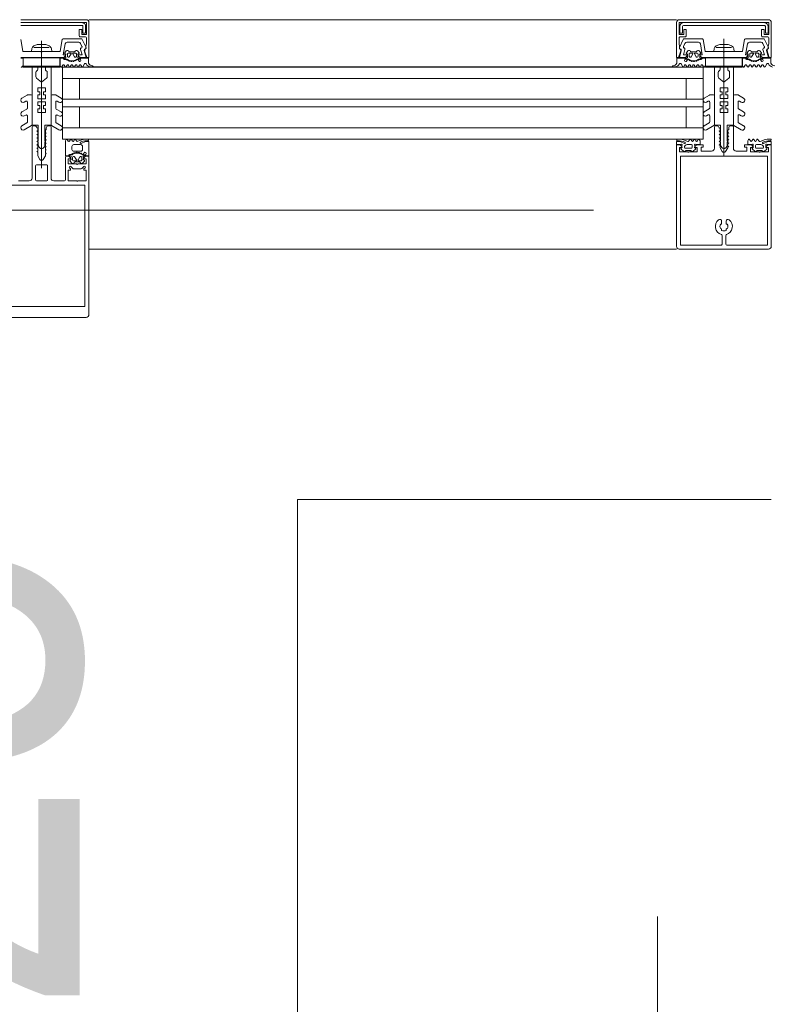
# Model space of a CAD drawing. Header units: centimetres. Extents: x -2424 to 2260, y -130 to 3012.
# Tile 47 of 81: x 491 to 530, y 964 to 1016. Entities that reach past the tile are written whole.
import ezdxf

# ---------------------------------------------------------------- set-up
doc = ezdxf.new("R2010")
doc.units = ezdxf.units.CM
doc.linetypes.add('Długa kreska', pattern=[142.875, 95.25, -47.625])
for name, color, linetype, lineweight in [('A-DETL', 90, 'Continuous', 9), ('A-DETL-GENF', 92, 'Continuous', 13), ('A-GLAZ-CURT', 52, 'Continuous', 9), ('A-GLAZ-CWMG', 51, 'Continuous', 9), ('G-ANNO-TEXT', 231, 'Continuous', 13), ('P-SANR-FIXT', 6, 'Continuous', 9)]:
    doc.layers.add(name, color=color, linetype=linetype, lineweight=lineweight)
doc.styles.add('MtXpl_Arial', font='txt', dxfattribs={"height": 0.2})

msp = doc.modelspace()

# ---------------------------------------------------------------- linework, layer by layer
at = {"layer": 'A-DETL', "color": 251, "linetype": 'Długa kreska', "lineweight": 9}
msp.add_line((1235.377, 1005.826), (294.377, 1005.826), dxfattribs=at)
at = {"layer": 'A-DETL-GENF', "color": 251, "lineweight": 9}
for p, q in [((490.777, 1015.876), (494.227, 1015.876)), ((494.002, 1015.72), (490.777, 1015.72)), ((525.527, 1015.876), (530.227, 1015.876)), ((530.002, 1015.72), (525.752, 1015.72)), ((490.777, 1015.57), (494.012, 1015.57)), ((525.742, 1015.57), (530.012, 1015.57)), ((490.894, 1014.215), (490.787, 1014.824)), ((491.877, 1008.048), (491.877, 1014.769)), ((492.966, 1014.824), (492.859, 1014.215)), ((493.977, 1014.866), (493.016, 1014.866)), ((493.219, 1014.686), (493.841, 1014.686)), ((494.197, 1014.966), (493.917, 1014.966)), ((493.932, 1014.628), (494.008, 1014.464)), ((494.221, 1014.41), (494.022, 1014.837)), ((525.732, 1014.837), (525.532, 1014.41)), ((525.837, 1014.966), (525.557, 1014.966)), ((525.746, 1014.464), (525.822, 1014.628)), ((526.738, 1014.866), (525.777, 1014.866)), ((525.912, 1014.686), (526.535, 1014.686)), ((526.894, 1014.215), (526.787, 1014.824)), ((527.877, 1014.86), (527.877, 1008.698)), ((528.966, 1014.824), (528.859, 1014.215)), ((529.977, 1014.866), (529.016, 1014.866)), ((529.219, 1014.686), (529.841, 1014.686)), ((530.197, 1014.966), (529.917, 1014.966)), ((529.932, 1014.628), (530.008, 1014.464)), ((530.221, 1014.41), (530.022, 1014.837)), ((491.852, 1014.191), (490.924, 1014.191)), ((491.469, 1014.411), (492.284, 1014.411)), ((492.102, 1014.559), (491.652, 1014.559)), ((492.83, 1014.191), (491.902, 1014.191)), ((493.18, 1014.227), (493.099, 1014.13)), ((493.237, 1013.946), (493.237, 1014.066)), ((493.287, 1014.116), (493.407, 1014.116)), ((493.433, 1014.071), (493.34, 1013.911)), ((493.592, 1014.175), (493.362, 1014.175)), ((493.613, 1013.911), (493.521, 1014.071)), ((493.547, 1014.116), (493.667, 1014.116)), ((493.717, 1014.066), (493.717, 1013.946)), ((493.855, 1014.13), (493.773, 1014.227)), ((525.899, 1014.13), (525.98, 1014.227)), ((526.037, 1014.066), (526.037, 1013.946)), ((526.207, 1014.116), (526.087, 1014.116)), ((526.14, 1013.911), (526.233, 1014.071)), ((526.162, 1014.175), (526.392, 1014.175)), ((526.321, 1014.071), (526.413, 1013.911)), ((526.467, 1014.116), (526.347, 1014.116)), ((526.517, 1013.946), (526.517, 1014.066)), ((526.573, 1014.227), (526.655, 1014.13)), ((527.852, 1014.191), (526.924, 1014.191)), ((527.469, 1014.411), (528.284, 1014.411)), ((528.102, 1014.559), (527.652, 1014.559)), ((528.83, 1014.191), (527.902, 1014.191)), ((529.18, 1014.227), (529.099, 1014.13)), ((529.237, 1013.946), (529.237, 1014.066)), ((529.287, 1014.116), (529.407, 1014.116)), ((529.433, 1014.071), (529.34, 1013.911)), ((529.592, 1014.175), (529.362, 1014.175)), ((529.613, 1013.911), (529.521, 1014.071)), ((529.547, 1014.116), (529.667, 1014.116)), ((529.717, 1014.066), (529.717, 1013.946)), ((529.855, 1014.13), (529.773, 1014.227)), ((493.126, 1013.855), (493.061, 1013.855)), ((493.256, 1013.75), (493.242, 1013.743)), ((493.314, 1013.896), (493.287, 1013.896)), ((493.304, 1013.711), (493.299, 1013.731)), ((493.364, 1013.706), (493.353, 1013.697)), ((493.422, 1013.681), (493.412, 1013.699)), ((493.481, 1013.692), (493.473, 1013.68)), ((493.544, 1013.683), (493.53, 1013.697)), ((493.599, 1013.709), (493.594, 1013.695)), ((493.667, 1013.896), (493.639, 1013.896)), ((493.663, 1013.716), (493.644, 1013.726)), ((493.705, 1013.752), (493.704, 1013.738)), ((493.758, 1013.795), (493.887, 1013.795)), ((493.852, 1013.685), (493.824, 1013.734)), ((493.887, 1013.855), (493.826, 1013.855)), ((494.052, 1013.393), (494.139, 1013.545)), ((525.701, 1013.393), (525.614, 1013.545)), ((525.867, 1013.855), (525.927, 1013.855)), ((525.995, 1013.795), (525.867, 1013.795)), ((525.901, 1013.685), (525.93, 1013.734)), ((526.049, 1013.752), (526.05, 1013.738)), ((526.087, 1013.896), (526.114, 1013.896)), ((526.091, 1013.716), (526.109, 1013.726)), ((526.155, 1013.709), (526.159, 1013.695)), ((526.209, 1013.683), (526.223, 1013.697)), ((526.272, 1013.692), (526.28, 1013.68)), ((526.331, 1013.681), (526.341, 1013.699)), ((526.39, 1013.706), (526.4, 1013.697)), ((526.439, 1013.896), (526.467, 1013.896)), ((526.449, 1013.711), (526.455, 1013.731)), ((526.497, 1013.75), (526.511, 1013.743)), ((526.628, 1013.855), (526.693, 1013.855)), ((529.126, 1013.855), (529.061, 1013.855)), ((529.256, 1013.75), (529.242, 1013.743)), ((529.314, 1013.896), (529.287, 1013.896)), ((529.304, 1013.711), (529.299, 1013.731)), ((529.364, 1013.706), (529.353, 1013.697)), ((529.422, 1013.681), (529.412, 1013.699)), ((529.481, 1013.692), (529.473, 1013.68)), ((529.544, 1013.683), (529.53, 1013.697)), ((529.599, 1013.709), (529.594, 1013.695)), ((529.667, 1013.896), (529.639, 1013.896)), ((529.663, 1013.716), (529.644, 1013.726)), ((529.705, 1013.752), (529.704, 1013.738)), ((529.758, 1013.795), (529.887, 1013.795)), ((529.852, 1013.685), (529.824, 1013.734)), ((529.887, 1013.855), (529.826, 1013.855)), ((530.052, 1013.393), (530.139, 1013.545)), ((491.577, 1012.874), (491.577, 1013.089)), ((492.177, 1012.874), (492.177, 1013.089)), ((492.951, 1013.392), (492.999, 1013.475)), ((493.073, 1013.474), (493.121, 1013.393)), ((493.172, 1013.393), (493.222, 1013.478)), ((493.29, 1013.478), (493.341, 1013.393)), ((493.392, 1013.393), (493.442, 1013.477)), ((493.511, 1013.478), (493.561, 1013.393)), ((493.612, 1013.393), (493.662, 1013.477)), ((493.73, 1013.477), (493.78, 1013.393)), ((493.832, 1013.393), (493.882, 1013.477)), ((493.95, 1013.477), (494, 1013.393)), ((494.476, 1013.377), (494.564, 1013.377)), ((525.278, 1013.377), (525.19, 1013.377)), ((525.804, 1013.477), (525.753, 1013.393)), ((525.922, 1013.393), (525.872, 1013.477)), ((526.023, 1013.477), (525.973, 1013.393)), ((526.141, 1013.393), (526.091, 1013.477)), ((526.243, 1013.478), (526.193, 1013.393)), ((526.361, 1013.393), (526.311, 1013.477)), ((526.463, 1013.478), (526.413, 1013.393)), ((526.581, 1013.393), (526.531, 1013.478)), ((526.68, 1013.474), (526.633, 1013.393)), ((526.802, 1013.392), (526.754, 1013.475)), ((527.577, 1012.877), (527.577, 1013.092)), ((528.177, 1012.877), (528.177, 1013.092)), ((528.951, 1013.392), (528.999, 1013.475)), ((529.073, 1013.474), (529.121, 1013.393)), ((529.172, 1013.393), (529.222, 1013.478)), ((529.29, 1013.478), (529.341, 1013.393)), ((529.392, 1013.393), (529.442, 1013.477)), ((529.511, 1013.478), (529.561, 1013.393)), ((529.612, 1013.393), (529.662, 1013.477)), ((529.73, 1013.477), (529.78, 1013.393)), ((529.832, 1013.393), (529.882, 1013.477)), ((529.95, 1013.477), (530, 1013.393)), ((491.115, 1011.899), (490.839, 1011.74)), ((490.964, 1011.523), (491.052, 1011.574)), ((491.127, 1011.53), (491.127, 1011.209)), ((491.327, 1011.906), (491.14, 1011.906)), ((491.377, 1010.334), (491.377, 1011.856)), ((492.377, 1010.334), (492.377, 1011.856)), ((492.427, 1011.906), (492.613, 1011.906)), ((492.627, 1011.53), (492.627, 1011.209)), ((492.638, 1011.899), (492.914, 1011.74)), ((492.789, 1011.523), (492.702, 1011.574)), ((527.116, 1011.902), (526.84, 1011.743)), ((526.965, 1011.526), (527.052, 1011.577)), ((527.127, 1011.533), (527.127, 1011.212)), ((527.327, 1011.909), (527.141, 1011.909)), ((527.377, 1010.338), (527.377, 1011.859)), ((528.377, 1010.338), (528.377, 1011.859)), ((528.427, 1011.909), (528.614, 1011.909)), ((528.627, 1011.533), (528.627, 1011.212)), ((528.639, 1011.902), (528.915, 1011.743)), ((528.79, 1011.526), (528.702, 1011.577)), ((491.102, 1011.165), (490.839, 1011.014)), ((492.652, 1011.165), (492.914, 1011.014)), ((527.102, 1011.169), (526.84, 1011.017)), ((528.652, 1011.169), (528.915, 1011.017)), ((491.102, 1010.435), (490.839, 1010.284)), ((490.964, 1010.797), (491.052, 1010.848)), ((491.127, 1010.805), (491.127, 1010.479)), ((492.627, 1010.805), (492.627, 1010.479)), ((492.652, 1010.435), (492.914, 1010.284)), ((492.789, 1010.797), (492.702, 1010.848)), ((527.102, 1010.439), (526.84, 1010.287)), ((526.965, 1010.801), (527.052, 1010.851)), ((527.127, 1010.808), (527.127, 1010.482)), ((528.627, 1010.808), (528.627, 1010.482)), ((528.652, 1010.439), (528.915, 1010.287)), ((528.79, 1010.801), (528.702, 1010.851)), ((490.964, 1010.067), (491.352, 1010.291)), ((491.377, 1007.526), (491.377, 1010.226)), ((491.427, 1010.276), (491.527, 1010.276)), ((492.227, 1010.276), (492.327, 1010.276)), ((492.377, 1010.226), (492.377, 1007.526)), ((492.789, 1010.067), (492.402, 1010.291)), ((526.965, 1010.071), (527.352, 1010.294)), ((527.377, 1010.226), (527.377, 1009.096)), ((527.511, 1010.276), (527.427, 1010.276)), ((528.327, 1010.276), (528.227, 1010.276)), ((528.377, 1009.096), (528.377, 1010.226)), ((528.79, 1010.071), (528.402, 1010.294)), ((491.692, 1009.479), (491.667, 1009.464)), ((491.667, 1009.447), (491.692, 1009.432)), ((491.702, 1009.415), (491.702, 1009.277)), ((492.052, 1009.415), (492.052, 1009.277)), ((492.062, 1009.479), (492.087, 1009.464)), ((492.087, 1009.447), (492.062, 1009.432)), ((493.281, 1009.476), (493.232, 1009.561)), ((493.401, 1009.561), (493.352, 1009.476)), ((493.501, 1009.476), (493.453, 1009.561)), ((493.621, 1009.561), (493.572, 1009.476)), ((493.719, 1009.481), (493.673, 1009.561)), ((494.187, 1009.447), (493.966, 1009.349)), ((494.357, 1009.456), (494.228, 1009.456)), ((494.232, 1009.486), (494.293, 1009.486)), ((494.353, 1009.546), (494.353, 1009.556)), ((525.527, 1009.457), (525.397, 1009.457)), ((525.505, 1009.575), (525.405, 1009.575)), ((525.789, 1009.35), (525.568, 1009.448)), ((525.972, 1009.457), (525.832, 1009.511)), ((526.081, 1009.562), (526.033, 1009.479)), ((526.182, 1009.479), (526.133, 1009.562)), ((526.301, 1009.562), (526.253, 1009.479)), ((526.402, 1009.479), (526.354, 1009.56)), ((526.523, 1009.562), (526.475, 1009.479)), ((527.692, 1009.482), (527.667, 1009.467)), ((527.667, 1009.45), (527.692, 1009.436)), ((527.702, 1009.418), (527.702, 1009.28)), ((528.052, 1009.418), (528.052, 1009.28)), ((528.062, 1009.482), (528.087, 1009.467)), ((528.087, 1009.45), (528.062, 1009.436)), ((529.231, 1009.562), (529.279, 1009.479)), ((529.352, 1009.479), (529.399, 1009.56)), ((529.452, 1009.562), (529.501, 1009.479)), ((529.572, 1009.479), (529.62, 1009.562)), ((529.672, 1009.562), (529.72, 1009.479)), ((529.781, 1009.457), (529.922, 1009.511)), ((529.965, 1009.35), (530.186, 1009.448)), ((530.226, 1009.457), (530.356, 1009.457)), ((530.248, 1009.575), (530.348, 1009.575)), ((491.802, 1009.103), (491.827, 1009.089)), ((491.952, 1009.103), (491.927, 1009.089)), ((493.477, 1009.186), (493.477, 1009.036)), ((493.937, 1009.286), (493.577, 1009.286)), ((493.577, 1008.936), (493.937, 1008.936)), ((493.692, 1008.852), (493.702, 1008.87)), ((493.754, 1008.871), (493.761, 1008.859)), ((493.81, 1008.854), (493.824, 1008.868)), ((494.037, 1009.036), (494.037, 1009.186)), ((525.617, 1009.048), (525.741, 1008.946)), ((525.656, 1009.118), (525.621, 1009.098)), ((525.834, 1009.096), (526.161, 1009.096)), ((525.854, 1008.957), (525.862, 1008.967)), ((525.901, 1008.985), (526.093, 1008.985)), ((526.16, 1009.295), (525.937, 1009.295)), ((526.132, 1008.967), (526.14, 1008.957)), ((526.207, 1009.137), (526.207, 1009.246)), ((526.254, 1008.946), (526.377, 1009.048)), ((526.374, 1009.098), (526.339, 1009.118)), ((527.802, 1009.107), (527.827, 1009.092)), ((527.952, 1009.107), (527.927, 1009.092)), ((529.5, 1008.946), (529.376, 1009.048)), ((529.38, 1009.098), (529.415, 1009.118)), ((529.546, 1009.137), (529.546, 1009.246)), ((529.92, 1009.096), (529.593, 1009.096)), ((529.594, 1009.295), (529.816, 1009.295)), ((529.621, 1008.967), (529.613, 1008.957)), ((529.852, 1008.985), (529.66, 1008.985)), ((529.899, 1008.957), (529.891, 1008.967)), ((530.136, 1009.048), (530.012, 1008.946)), ((530.098, 1009.118), (530.133, 1009.098)), ((493.137, 1007.426), (493.137, 1008.636)), ((493.341, 1008.696), (493.406, 1008.696)), ((493.379, 1008.422), (493.46, 1008.324)), ((493.517, 1008.606), (493.517, 1008.486)), ((493.522, 1008.808), (493.536, 1008.801)), ((493.594, 1008.656), (493.567, 1008.656)), ((493.567, 1008.436), (493.687, 1008.436)), ((493.579, 1008.82), (493.584, 1008.84)), ((493.713, 1008.481), (493.62, 1008.641)), ((493.633, 1008.854), (493.644, 1008.845)), ((493.642, 1008.376), (493.872, 1008.376)), ((493.893, 1008.641), (493.801, 1008.481)), ((493.827, 1008.436), (493.947, 1008.436)), ((493.874, 1008.856), (493.879, 1008.842)), ((493.947, 1008.656), (493.919, 1008.656)), ((493.924, 1008.825), (493.943, 1008.835)), ((493.984, 1008.813), (493.985, 1008.799)), ((493.997, 1008.486), (493.997, 1008.606)), ((494.167, 1008.756), (494.038, 1008.756)), ((494.053, 1008.324), (494.135, 1008.421)), ((494.104, 1008.817), (494.132, 1008.866)), ((494.106, 1008.696), (494.167, 1008.696)), ((525.377, 1003.986), (525.377, 1008.586)), ((525.587, 1003.986), (525.587, 1008.586)), ((530.167, 1003.986), (530.167, 1008.586)), ((530.377, 1003.986), (530.377, 1008.586)), ((491.557, 1007.426), (491.557, 1008.166)), ((491.607, 1008.216), (492.147, 1008.216)), ((492.197, 1008.166), (492.197, 1007.426)), ((493.519, 1008.035), (493.413, 1008.141)), ((493.924, 1008.006), (493.59, 1008.006)), ((494.101, 1008.141), (493.995, 1008.035)), ((492.147, 1007.376), (491.607, 1007.376)), ((494.167, 1001.232), (494.167, 1006.836)), ((494.377, 1001.176), (494.377, 1006.836)), ((525.377, 1005.576), (525.377, 1003.925)), ((527.757, 1005.248), (527.757, 1005.122)), ((527.997, 1005.122), (527.997, 1005.248)), ((530.377, 1003.926), (530.377, 1005.576)), ((527.757, 1004.828), (527.757, 1004.767)), ((527.997, 1004.767), (527.997, 1004.828)), ((527.777, 1004.036), (527.777, 1004.498)), ((527.977, 1004.498), (527.977, 1004.036)), ((525.511, 1003.776), (530.227, 1003.776)), ((494.377, 1000.326), (494.377, 1001.708)), ((489.527, 1000.176), (494.227, 1000.176))]:
    msp.add_line(p, q, dxfattribs=at)
at = {"layer": 'A-DETL-GENF', "color": 251, "lineweight": 9, "flags": 128}
for points in [[(493.867, 1015.016), (493.867, 1015.366), (493.997, 1015.366), (493.997, 1015.096), (494.247, 1015.096), (494.247, 1015.726), (490.777, 1015.726)], [(494.377, 1015.726), (494.377, 1013.876), (494.267, 1013.876), (494.15, 1014.234)], [(525.603, 1014.234), (525.487, 1013.876), (525.377, 1013.876), (525.377, 1015.726)], [(529.867, 1015.016), (529.867, 1015.366), (529.997, 1015.366), (529.997, 1015.096), (530.247, 1015.096), (530.247, 1015.726), (525.507, 1015.726), (525.507, 1015.096), (525.757, 1015.096), (525.757, 1015.366), (525.887, 1015.366), (525.887, 1015.016)], [(530.377, 1015.726), (530.377, 1013.876), (530.267, 1013.876), (530.15, 1014.234)], [(494.062, 1015.52), (494.062, 1015.16), (494.202, 1015.16), (494.202, 1015.52)], [(525.552, 1015.52), (525.552, 1015.16), (525.692, 1015.16), (525.692, 1015.52)], [(530.062, 1015.52), (530.062, 1015.16), (530.202, 1015.16), (530.202, 1015.52)], [(490.777, 1013.876), (493.047, 1013.876), (493.127, 1013.956), (493.127, 1014.016), (493.017, 1014.016), (493.12, 1014.603)], [(494.217, 1014.377), (494.217, 1014.482), (494.247, 1014.6), (494.247, 1014.915)], [(525.507, 1014.916), (525.507, 1014.6), (525.537, 1014.482), (525.537, 1014.377)], [(526.633, 1014.603), (526.737, 1014.016), (526.627, 1014.016), (526.627, 1013.956), (526.707, 1013.876), (529.047, 1013.876), (529.127, 1013.956), (529.127, 1014.016), (529.017, 1014.016), (529.12, 1014.603)], [(530.217, 1014.377), (530.217, 1014.482), (530.247, 1014.6), (530.247, 1014.915)], [(491.357, 1014.349), (491.337, 1014.196), (492.417, 1014.196), (492.397, 1014.349)], [(493.107, 1014.084), (493.157, 1014.055), (493.157, 1014.043)], [(493.797, 1014.043), (493.797, 1014.055), (493.847, 1014.084)], [(493.934, 1014.31), (494.013, 1014.016), (493.827, 1014.016), (493.827, 1013.956), (493.907, 1013.876), (494.227, 1013.876), (494.126, 1014.25)], [(525.627, 1014.25), (525.527, 1013.876), (525.847, 1013.876), (525.927, 1013.956), (525.927, 1014.016), (525.74, 1014.016), (525.819, 1014.31)], [(525.957, 1014.043), (525.957, 1014.055), (525.907, 1014.084)], [(526.647, 1014.084), (526.597, 1014.055), (526.597, 1014.043)], [(527.357, 1014.349), (527.337, 1014.196), (528.417, 1014.196), (528.397, 1014.349)], [(529.107, 1014.084), (529.157, 1014.055), (529.157, 1014.043)], [(529.797, 1014.043), (529.797, 1014.055), (529.847, 1014.084)], [(529.934, 1014.31), (530.013, 1014.016), (529.827, 1014.016), (529.827, 1013.956), (529.907, 1013.876), (530.227, 1013.876), (530.126, 1014.25)], [(490.777, 1013.855), (490.897, 1013.855), (490.897, 1013.466), (490.854, 1013.392)], [(492.992, 1013.855), (492.857, 1013.855), (492.857, 1013.466), (492.899, 1013.392)], [(493.08, 1013.795), (493.202, 1013.795), (493.199, 1013.77), (493.071, 1013.785)], [(494.357, 1013.586), (494.357, 1013.855), (493.947, 1013.855)], [(525.397, 1013.586), (525.397, 1013.855), (525.807, 1013.855)], [(526.674, 1013.795), (526.552, 1013.795), (526.555, 1013.77), (526.682, 1013.785)], [(526.761, 1013.855), (526.897, 1013.855), (526.897, 1013.466), (526.854, 1013.392)], [(528.992, 1013.855), (528.857, 1013.855), (528.857, 1013.466), (528.899, 1013.392)], [(529.08, 1013.795), (529.202, 1013.795), (529.199, 1013.77), (529.071, 1013.785)], [(530.357, 1013.586), (530.357, 1013.855), (529.947, 1013.855)], [(491.677, 1013.262), (491.677, 1013.376), (491.377, 1013.376), (491.377, 1010.306), (491.702, 1010.306), (491.702, 1009.496)], [(492.077, 1013.262), (492.077, 1013.376), (492.377, 1013.376), (492.377, 1010.306), (492.052, 1010.306), (492.052, 1009.496)], [(527.677, 1013.265), (527.677, 1013.379), (527.377, 1013.379), (527.377, 1010.309), (527.702, 1010.309), (527.702, 1009.499)], [(528.077, 1013.265), (528.077, 1013.379), (528.377, 1013.379), (528.377, 1010.309), (528.052, 1010.309), (528.052, 1009.499)], [(492.141, 1012.797), (491.877, 1012.576), (491.877, 1012.276), (492.077, 1012.276), (492.077, 1012.076), (491.977, 1012.076), (491.977, 1011.91), (492.077, 1011.91), (492.077, 1011.71), (491.877, 1011.71), (491.877, 1011.543), (492.077, 1011.543), (492.077, 1011.343), (491.977, 1011.343), (491.977, 1011.176), (492.077, 1011.176), (492.077, 1010.976), (491.877, 1010.976), (491.877, 1009.076), (491.877, 1010.976), (491.677, 1010.976), (491.677, 1011.176), (491.777, 1011.176), (491.777, 1011.343), (491.677, 1011.343), (491.677, 1011.543), (491.877, 1011.543), (491.877, 1011.71), (491.677, 1011.71), (491.677, 1011.91), (491.777, 1011.91), (491.777, 1012.076), (491.677, 1012.076), (491.677, 1012.276), (491.877, 1012.276), (491.877, 1012.576), (491.612, 1012.797)], [(528.142, 1012.8), (527.877, 1012.579), (527.877, 1012.279), (528.077, 1012.279), (528.077, 1012.079), (527.977, 1012.079), (527.977, 1011.913), (528.077, 1011.913), (528.077, 1011.713), (527.877, 1011.713), (527.877, 1011.546), (528.077, 1011.546), (528.077, 1011.346), (527.977, 1011.346), (527.977, 1011.179), (528.077, 1011.179), (528.077, 1010.979), (527.877, 1010.979), (527.877, 1009.079), (527.877, 1010.979), (527.677, 1010.979), (527.677, 1011.179), (527.777, 1011.179), (527.777, 1011.346), (527.677, 1011.346), (527.677, 1011.546), (527.877, 1011.546), (527.877, 1011.713), (527.677, 1011.713), (527.677, 1011.913), (527.777, 1011.913), (527.777, 1012.079), (527.677, 1012.079), (527.677, 1012.279), (527.877, 1012.279), (527.877, 1012.579), (527.613, 1012.8)], [(491.627, 1010.176), (491.677, 1010.147), (491.677, 1010.024), (491.627, 1009.996), (491.677, 1009.967), (491.677, 1009.844), (491.627, 1009.816), (491.677, 1009.787), (491.677, 1009.664), (491.627, 1009.636), (491.677, 1009.607), (491.677, 1009.484), (491.627, 1009.456), (491.677, 1009.427), (491.677, 1009.304), (491.627, 1009.276), (491.677, 1009.247), (491.677, 1009.124), (491.627, 1009.096), (491.677, 1009.067), (491.677, 1008.944), (491.627, 1008.916), (491.677, 1008.887), (491.677, 1008.692), (491.79, 1008.496)], [(491.963, 1008.496), (492.077, 1008.692), (492.077, 1008.792), (492.127, 1008.821), (492.077, 1008.85), (492.077, 1008.972), (492.127, 1009.001), (492.077, 1009.03), (492.077, 1009.152), (492.127, 1009.181), (492.077, 1009.21), (492.077, 1009.332), (492.127, 1009.361), (492.077, 1009.39), (492.077, 1009.512), (492.127, 1009.541), (492.077, 1009.57), (492.077, 1009.692), (492.127, 1009.721), (492.077, 1009.75), (492.077, 1009.872), (492.127, 1009.901), (492.077, 1009.93), (492.077, 1010.052), (492.127, 1010.081), (492.127, 1010.176)], [(527.789, 1008.926), (527.677, 1009.121), (527.677, 1009.247), (527.627, 1009.276), (527.677, 1009.304), (527.677, 1009.427), (527.627, 1009.456), (527.677, 1009.484), (527.677, 1009.607), (527.627, 1009.636), (527.677, 1009.664), (527.677, 1009.787), (527.627, 1009.816), (527.677, 1009.844), (527.677, 1009.967), (527.627, 1009.996), (527.677, 1010.024), (527.677, 1010.145), (527.625, 1010.176)], [(528.127, 1010.176), (528.127, 1010.086), (528.077, 1010.055), (528.077, 1009.934), (528.127, 1009.906), (528.077, 1009.877), (528.077, 1009.754), (528.127, 1009.726), (528.077, 1009.697), (528.077, 1009.574), (528.127, 1009.546), (528.077, 1009.517), (528.077, 1009.394), (528.127, 1009.366), (528.077, 1009.337), (528.077, 1009.214), (528.127, 1009.186), (528.077, 1009.157), (528.077, 1009.121), (527.965, 1008.926)], [(493.18, 1009.561), (493.137, 1009.486), (493.137, 1008.696), (493.272, 1008.696)], [(494.227, 1008.696), (494.377, 1008.696), (494.377, 1009.436)], [(525.377, 1009.437), (525.377, 1009.296), (525.579, 1009.296), (525.63, 1009.309)], [(526.365, 1009.309), (526.416, 1009.296), (526.617, 1009.296), (526.617, 1009.488), (526.575, 1009.562)], [(529.389, 1009.309), (529.338, 1009.296), (529.136, 1009.296), (529.136, 1009.488), (529.179, 1009.562)], [(530.376, 1009.437), (530.376, 1009.296), (530.175, 1009.296), (530.124, 1009.309)], [(525.972, 1008.906), (525.527, 1008.906), (525.527, 1009.136), (525.647, 1009.136), (525.647, 1009.196), (525.567, 1009.276), (525.377, 1009.276), (525.377, 1008.476)], [(527.227, 1008.946), (526.667, 1008.946), (526.667, 1009.156), (526.787, 1009.156), (526.787, 1009.276), (526.427, 1009.276), (526.347, 1009.196), (526.347, 1009.136), (526.467, 1009.136), (526.467, 1008.906), (526.022, 1008.906)], [(529.733, 1008.906), (529.287, 1008.906), (529.287, 1009.136), (529.407, 1009.136), (529.407, 1009.196), (529.327, 1009.276), (528.967, 1009.276), (528.967, 1009.156), (529.087, 1009.156), (529.087, 1008.946), (528.527, 1008.946)], [(530.377, 1008.476), (530.377, 1009.276), (530.187, 1009.276), (530.107, 1009.196), (530.107, 1009.136), (530.227, 1009.136), (530.227, 1008.906), (529.782, 1008.906)], [(493.187, 1008.686), (493.317, 1008.686), (493.407, 1008.596), (493.407, 1008.536), (493.287, 1008.536), (493.287, 1008.266), (493.732, 1008.266)], [(493.482, 1008.756), (493.352, 1008.766), (493.479, 1008.766), (493.479, 1008.781)], [(493.437, 1008.508), (493.437, 1008.496), (493.387, 1008.467)], [(493.782, 1008.266), (494.227, 1008.266), (494.227, 1008.536), (494.107, 1008.536), (494.107, 1008.596), (494.187, 1008.676), (494.377, 1008.676), (494.377, 1006.996), (494.377, 1006.676)], [(494.127, 1008.467), (494.077, 1008.496), (494.077, 1008.508)], [(530.167, 1008.476), (530.167, 1008.675), (525.587, 1008.675), (525.587, 1008.476)], [(493.342, 1008.07), (493.407, 1008.006), (493.407, 1007.946), (493.287, 1007.946), (493.287, 1007.376), (493.732, 1007.376)], [(493.782, 1007.376), (494.227, 1007.376), (494.227, 1007.946), (494.107, 1007.946), (494.107, 1008.006), (494.171, 1008.07)], [(490.667, 1007.376), (490.757, 1007.376), (491.227, 1007.376)], [(492.527, 1007.376), (492.997, 1007.376), (493.087, 1007.376)], [(489.587, 1006.676), (489.587, 1006.996), (489.587, 1007.146), (490.757, 1007.146), (492.997, 1007.146), (494.167, 1007.146), (494.167, 1006.996), (494.167, 1006.676)], [(525.587, 1005.576), (525.587, 1003.986), (527.727, 1003.986)], [(528.027, 1003.986), (530.167, 1003.986), (530.167, 1005.576)], [(489.587, 1001.708), (489.587, 1000.756), (494.167, 1000.756), (494.167, 1001.708)]]:
    msp.add_lwpolyline(points, dxfattribs=at)
for points in [[(490.907, 1013.416), (492.847, 1013.416), (492.847, 1013.866), (490.907, 1013.866)], [(526.907, 1013.416), (528.847, 1013.416), (528.847, 1013.866), (526.907, 1013.866)], [(490.907, 1013.376), (492.847, 1013.376), (492.847, 1013.416), (490.907, 1013.416)], [(526.907, 1013.376), (528.847, 1013.376), (528.847, 1013.416), (526.907, 1013.416)]]:
    msp.add_lwpolyline(points, close=True, dxfattribs=at)
at = {"layer": 'A-DETL-GENF', "color": 251, "lineweight": 9}
for centre, radius, start, end in [((494.002, 1015.52), 0.2, 359.9718, 90.0352), ((494.227, 1015.726), 0.15, 359.9938, 90.0062), ((525.527, 1015.726), 0.15, 90.0494, 179.9506), ((525.752, 1015.52), 0.2, 90.0295, 179.9723), ((530.002, 1015.52), 0.2, 359.9718, 90.0352), ((530.227, 1015.726), 0.15, 359.9938, 90.0062), ((494.012, 1015.52), 0.0499, 359.8796, 90.0225), ((525.742, 1015.52), 0.0501, 90.0875, 179.9336), ((530.012, 1015.52), 0.0499, 359.8796, 90.0225), ((493.016, 1014.816), 0.05, 90, 170), ((493.219, 1014.586), 0.1, 90, 170), ((493.841, 1014.586), 0.1, 25, 90), ((493.917, 1015.016), 0.05, 180, 270.0001), ((493.977, 1014.816), 0.05, 25, 90), ((494.196, 1014.914), 0.0512, 0.5709, 88.6482), ((525.557, 1014.916), 0.0498, 89.8262, 180.1735), ((525.777, 1014.816), 0.05, 90, 155), ((525.912, 1014.586), 0.1, 90, 155), ((525.837, 1015.016), 0.05, 269.9981, 0.0017), ((526.535, 1014.586), 0.1, 10, 90), ((526.738, 1014.816), 0.05, 10, 90), ((529.016, 1014.816), 0.05, 90, 170), ((529.219, 1014.586), 0.1, 90, 170), ((529.841, 1014.586), 0.1, 25, 90), ((529.917, 1015.016), 0.05, 180, 270.0001), ((529.977, 1014.816), 0.05, 25, 90), ((530.196, 1014.914), 0.0512, 0.5709, 88.6482), ((490.924, 1014.221), 0.03, 190, 270), ((491.57, 1014.296), 0.22, 117.2746, 166.0268), ((491.877, 1013.667), 0.92, 104.1683, 116.293), ((491.877, 1014.196), 0.0256, 192.6804, 347.3196), ((491.876, 1013.666), 0.921, 63.7078, 75.8284), ((492.183, 1014.296), 0.22, 13.9707, 62.728), ((492.83, 1014.221), 0.03, 270, 350), ((493.122, 1014.11), 0.03, 139.9887, 240.0017), ((493.242, 1014.175), 0.08, 22.6228, 139.9969), ((493.287, 1014.066), 0.05, 90.0092, 179.9908), ((493.362, 1014.225), 0.05, 202.6209, 270.0012), ((493.407, 1014.086), 0.03, 330.0027, 90.0013), ((493.547, 1014.086), 0.03, 89.9936, 210.0024), ((493.592, 1014.225), 0.05, 270.0003, 337.3776), ((493.712, 1014.175), 0.08, 39.9967, 157.3844), ((493.667, 1014.066), 0.05, 359.9899, 90.0101), ((493.832, 1014.11), 0.03, 300.0049, 39.9897), ((493.992, 1014.326), 0.06, 108.8192, 195), ((493.954, 1014.439), 0.06, 288.8192, 25), ((494.184, 1014.266), 0.06, 98.4417, 195), ((494.217, 1014.256), 0.07, 120.0064, 198), ((494.167, 1014.384), 0.06, 278.4417, 25), ((494.147, 1014.377), 0.07, 300.0064, 0), ((525.587, 1014.384), 0.06, 155, 261.5583), ((525.607, 1014.377), 0.07, 180, 239.9983), ((525.537, 1014.256), 0.07, 342, 59.9983), ((525.569, 1014.266), 0.06, 345, 81.5583), ((525.8, 1014.439), 0.06, 155, 251.1808), ((525.761, 1014.326), 0.06, 345, 71.1808), ((525.922, 1014.11), 0.03, 140.0103, 239.9951), ((526.042, 1014.175), 0.08, 22.6156, 140.0033), ((526.087, 1014.066), 0.05, 89.9899, 180.0101), ((526.162, 1014.225), 0.05, 202.6224, 269.9997), ((526.207, 1014.086), 0.03, 329.9976, 90.0064), ((526.347, 1014.086), 0.03, 89.9987, 209.9973), ((526.392, 1014.225), 0.05, 269.9988, 337.3791), ((526.512, 1014.175), 0.08, 40.0031, 157.3772), ((526.467, 1014.066), 0.05, 0.0092, 89.9908), ((526.632, 1014.11), 0.03, 299.9983, 40.0113), ((526.924, 1014.221), 0.03, 190, 270), ((527.57, 1014.296), 0.22, 117.2746, 166.0268), ((527.877, 1013.667), 0.92, 104.1683, 116.293), ((527.877, 1014.196), 0.0256, 192.6804, 347.3196), ((527.876, 1013.666), 0.921, 63.7078, 75.8284), ((528.183, 1014.296), 0.22, 13.9707, 62.728), ((528.83, 1014.221), 0.03, 270, 350), ((529.122, 1014.11), 0.03, 139.9887, 240.0017), ((529.242, 1014.175), 0.08, 22.6228, 139.9969), ((529.287, 1014.066), 0.05, 90.0092, 179.9908), ((529.362, 1014.225), 0.05, 202.6209, 270.0012), ((529.407, 1014.086), 0.03, 330.0027, 90.0013), ((529.547, 1014.086), 0.03, 89.9936, 210.0024), ((529.592, 1014.225), 0.05, 270.0003, 337.3776), ((529.712, 1014.175), 0.08, 39.9967, 157.3844), ((529.667, 1014.066), 0.05, 359.9899, 90.0101), ((529.832, 1014.11), 0.03, 300.0049, 39.9897), ((529.992, 1014.326), 0.06, 108.8192, 195), ((529.954, 1014.439), 0.06, 288.8192, 25), ((530.184, 1014.266), 0.06, 98.4417, 195), ((530.217, 1014.256), 0.07, 120.0064, 198), ((530.167, 1014.384), 0.06, 278.4417, 25), ((530.147, 1014.377), 0.07, 300.0064, 0), ((492.992, 1013.825), 0.03, 7.1885, 89.997), ((493.071, 1013.835), 0.05, 187.1737, 270.0088), ((493.08, 1013.828), 0.033, 125.0901, 270), ((493.126, 1013.885), 0.03, 270, 13.1975), ((493.461, 1013.964), 0.314, 165.517, 193.1975), ((493.229, 1013.77), 0.03, 180.0112, 296.991), ((493.202, 1013.765), 0.03, 54.1588, 90), ((493.477, 1014.147), 0.44, 234.1588, 305.0779), ((493.287, 1013.946), 0.05, 180.009, 269.991), ((493.27, 1013.724), 0.03, 15.0015, 116.9968), ((493.333, 1013.719), 0.03, 194.9955, 312.0028), ((493.314, 1013.926), 0.03, 269.9893, 330.005), ((493.385, 1013.683), 0.0316, 30.0026, 131.9974), ((493.448, 1013.696), 0.03, 210.0003, 326.9985), ((493.508, 1013.675), 0.0316, 44.991, 147.0104), ((493.566, 1013.704), 0.03, 225.0005, 342.0009), ((493.629, 1013.699), 0.0316, 60.007, 161.9967), ((493.639, 1013.926), 0.03, 209.9936, 270.0121), ((493.677, 1013.739), 0.0272, 240.011, 356.9853), ((493.667, 1013.946), 0.05, 269.9897, 0.0103), ((493.738, 1013.75), 0.0339, 89.1783, 176.9975), ((493.758, 1013.745), 0.05, 90, 125.0779), ((493.737, 1013.684), 0.1, 30.0023, 89.1728), ((493.493, 1013.964), 0.314, 345.4979, 14.5021), ((493.827, 1013.885), 0.03, 180.0185, 269.0948), ((493.887, 1013.705), 0.04, 209.9937, 270), ((493.917, 1013.855), 0.03, 180, 0), ((493.887, 1013.73), 0.065, 270, 90), ((494.183, 1013.52), 0.05, 25.3637, 150.1649), ((494.491, 1013.667), 0.291, 205.3637, 260.4545), ((494.61, 1013.719), 0.286, 207.5921, 261.6433), ((525.144, 1013.719), 0.286, 278.3567, 332.4079), ((525.262, 1013.667), 0.291, 279.5455, 334.6363), ((525.571, 1013.52), 0.05, 29.8351, 154.6363), ((525.867, 1013.73), 0.065, 90, 270), ((525.837, 1013.855), 0.03, 180, 0), ((525.867, 1013.705), 0.04, 270, 330.0063), ((525.927, 1013.885), 0.03, 270.9052, 359.9815), ((526.016, 1013.684), 0.1, 90.8272, 149.9977), ((526.261, 1013.964), 0.314, 165.4979, 194.5021), ((525.995, 1013.745), 0.05, 54.9221, 90), ((526.015, 1013.75), 0.0339, 3.0025, 90.8217), ((526.277, 1014.147), 0.44, 234.9221, 305.8412), ((526.087, 1013.946), 0.05, 179.9897, 270.0103), ((526.077, 1013.739), 0.0272, 183.0147, 299.989), ((526.125, 1013.699), 0.0316, 18.0033, 119.993), ((526.114, 1013.926), 0.03, 269.9879, 330.0064), ((526.188, 1013.704), 0.03, 197.9991, 314.9995), ((526.246, 1013.675), 0.0316, 32.9896, 135.009), ((526.305, 1013.696), 0.03, 213.0015, 329.9997), ((526.369, 1013.683), 0.0316, 48.0026, 149.9974), ((526.42, 1013.719), 0.03, 227.9972, 345.0045), ((526.439, 1013.926), 0.03, 209.995, 270.0107), ((526.484, 1013.724), 0.03, 63.0032, 164.9985), ((526.467, 1013.946), 0.05, 270.009, 359.991), ((526.525, 1013.77), 0.03, 243.009, 359.9888), ((526.552, 1013.765), 0.03, 90, 125.8412), ((526.292, 1013.964), 0.314, 346.8025, 14.483), ((526.628, 1013.885), 0.03, 166.8025, 270), ((526.674, 1013.828), 0.033, 270, 54.9099), ((526.682, 1013.835), 0.05, 269.9912, 352.8263), ((526.761, 1013.825), 0.03, 90.003, 172.8115), ((528.992, 1013.825), 0.03, 7.1885, 89.997), ((529.071, 1013.835), 0.05, 187.1737, 270.0088), ((529.08, 1013.828), 0.033, 125.0901, 270), ((529.126, 1013.885), 0.03, 270, 13.1975), ((529.461, 1013.964), 0.314, 165.517, 193.1975), ((529.229, 1013.77), 0.03, 180.0112, 296.991), ((529.202, 1013.765), 0.03, 54.1588, 90), ((529.477, 1014.147), 0.44, 234.1588, 305.0779), ((529.287, 1013.946), 0.05, 180.009, 269.991), ((529.27, 1013.724), 0.03, 15.0015, 116.9968), ((529.333, 1013.719), 0.03, 194.9955, 312.0028), ((529.314, 1013.926), 0.03, 269.9893, 330.005), ((529.385, 1013.683), 0.0316, 30.0026, 131.9974), ((529.448, 1013.696), 0.03, 210.0003, 326.9985), ((529.508, 1013.675), 0.0316, 44.991, 147.0104), ((529.566, 1013.704), 0.03, 225.0005, 342.0009), ((529.629, 1013.699), 0.0316, 60.007, 161.9967), ((529.639, 1013.926), 0.03, 209.9936, 270.0121), ((529.677, 1013.739), 0.0272, 240.011, 356.9853), ((529.667, 1013.946), 0.05, 269.9897, 0.0103), ((529.738, 1013.75), 0.0339, 89.1783, 176.9975), ((529.758, 1013.745), 0.05, 90, 125.0779), ((529.737, 1013.684), 0.1, 30.0023, 89.1728), ((529.493, 1013.964), 0.314, 345.4979, 14.5021), ((529.827, 1013.885), 0.03, 180.0185, 269.0948), ((529.887, 1013.705), 0.04, 209.9937, 270), ((529.917, 1013.855), 0.03, 180, 0), ((529.887, 1013.73), 0.065, 270, 90), ((530.183, 1013.52), 0.05, 25.3637, 150.1649), ((530.491, 1013.667), 0.291, 205.3637, 260.4545), ((530.61, 1013.719), 0.286, 207.5921, 261.6433), ((490.828, 1013.406), 0.03, 209.868, 330.2035), ((491.677, 1013.089), 0.1, 120, 180), ((491.577, 1013.262), 0.1, 300, 0), ((492.177, 1013.262), 0.1, 180, 240), ((492.077, 1013.089), 0.1, 0, 60), ((492.925, 1013.406), 0.03, 209.7965, 330.132), ((493.036, 1013.455), 0.0416, 26.9541, 151.568), ((493.146, 1013.408), 0.03, 210.3446, 329.7685), ((493.256, 1013.454), 0.0419, 35.4665, 144.6999), ((493.366, 1013.408), 0.03, 210.3449, 329.5346), ((493.477, 1013.452), 0.043, 37.8436, 143.8234), ((493.586, 1013.408), 0.03, 210.1448, 329.5346), ((493.696, 1013.454), 0.0415, 35.012, 144.988), ((493.806, 1013.408), 0.03, 210.5887, 329.5346), ((493.916, 1013.453), 0.0417, 35.132, 144.868), ((494.026, 1013.408), 0.03, 210.7154, 330.1649), ((494.476, 1013.577), 0.2, 260.4545, 269.9022), ((494.564, 1013.407), 0.03, 269.9022, 81.6433), ((525.19, 1013.407), 0.03, 98.3567, 270.0978), ((525.278, 1013.577), 0.2, 270.0978, 279.5455), ((525.727, 1013.408), 0.03, 209.8351, 329.2846), ((525.838, 1013.453), 0.0417, 35.132, 144.868), ((525.947, 1013.408), 0.03, 210.4654, 329.4113), ((526.057, 1013.454), 0.0415, 35.012, 144.988), ((526.167, 1013.408), 0.03, 210.4654, 329.8552), ((526.277, 1013.452), 0.043, 36.1766, 142.1564), ((526.387, 1013.408), 0.03, 210.4654, 329.6551), ((526.497, 1013.454), 0.0419, 35.3001, 144.5335), ((526.607, 1013.408), 0.03, 210.2315, 329.6554), ((526.718, 1013.455), 0.0416, 28.432, 153.0459), ((526.828, 1013.406), 0.03, 209.868, 330.2035), ((527.677, 1013.092), 0.1, 120, 180), ((527.577, 1013.265), 0.1, 300, 0), ((528.177, 1013.265), 0.1, 180, 240), ((528.077, 1013.092), 0.1, 0, 60), ((528.925, 1013.406), 0.03, 209.7965, 330.132), ((529.036, 1013.455), 0.0416, 26.9541, 151.568), ((529.146, 1013.408), 0.03, 210.3446, 329.7685), ((529.256, 1013.454), 0.0419, 35.4665, 144.6999), ((529.366, 1013.408), 0.03, 210.3449, 329.5346), ((529.477, 1013.452), 0.043, 37.8436, 143.8234), ((529.586, 1013.408), 0.03, 210.1448, 329.5346), ((529.696, 1013.454), 0.0415, 35.012, 144.988), ((529.806, 1013.408), 0.03, 210.5887, 329.5346), ((529.916, 1013.453), 0.0417, 35.132, 144.868), ((530.026, 1013.408), 0.03, 210.7154, 330.1649), ((491.677, 1012.874), 0.1, 180, 230), ((492.077, 1012.874), 0.1, 310, 0), ((527.677, 1012.877), 0.1, 180, 230), ((528.077, 1012.877), 0.1, 310, 0), ((490.902, 1011.631), 0.125, 120, 300), ((491.077, 1011.53), 0.05, 0, 120), ((491.14, 1011.856), 0.05, 90, 120), ((491.327, 1011.856), 0.05, 0, 90), ((492.427, 1011.856), 0.05, 90, 180), ((492.613, 1011.856), 0.05, 60, 90), ((492.677, 1011.53), 0.05, 60, 180), ((492.852, 1011.631), 0.125, 240, 60), ((526.902, 1011.634), 0.125, 120, 300), ((527.077, 1011.533), 0.05, 0, 120), ((527.141, 1011.859), 0.05, 90, 120), ((527.327, 1011.859), 0.05, 0, 90), ((528.427, 1011.859), 0.05, 90, 180), ((528.614, 1011.859), 0.05, 60, 90), ((528.677, 1011.533), 0.05, 60, 180), ((528.852, 1011.634), 0.125, 240, 60), ((490.902, 1010.906), 0.125, 120, 300), ((491.077, 1011.209), 0.05, 300, 0), ((492.677, 1011.209), 0.05, 180, 240), ((492.852, 1010.906), 0.125, 240, 60), ((526.902, 1010.909), 0.125, 120, 300), ((527.077, 1011.212), 0.05, 300, 0), ((528.677, 1011.212), 0.05, 180, 240), ((528.852, 1010.909), 0.125, 240, 60), ((491.077, 1010.805), 0.05, 0, 120), ((491.077, 1010.479), 0.05, 300, 0), ((492.677, 1010.805), 0.05, 60, 180), ((492.677, 1010.479), 0.05, 180, 240), ((527.077, 1010.808), 0.05, 0, 120), ((527.077, 1010.482), 0.05, 300, 0), ((528.677, 1010.808), 0.05, 60, 180), ((528.677, 1010.482), 0.05, 180, 240), ((490.902, 1010.176), 0.125, 120, 300), ((491.327, 1010.334), 0.05, 300, 0), ((491.427, 1010.226), 0.05, 90, 180), ((491.527, 1010.176), 0.1, 0, 90), ((492.227, 1010.176), 0.1, 90, 180), ((492.327, 1010.226), 0.05, 0, 90), ((492.427, 1010.334), 0.05, 180, 240), ((492.852, 1010.176), 0.125, 240, 60), ((526.902, 1010.179), 0.125, 120, 300), ((527.327, 1010.338), 0.05, 300, 0), ((527.427, 1010.226), 0.05, 90.9313, 179.9852), ((527.502, 1010.15), 0.126, 11.5693, 85.5931), ((528.227, 1010.176), 0.0999, 89.9704, 180.0296), ((528.327, 1010.226), 0.05, 359.9899, 90.0101), ((528.427, 1010.338), 0.05, 180, 240), ((528.852, 1010.179), 0.125, 240, 60), ((491.672, 1009.456), 0.01, 120.0198, 239.9697), ((491.682, 1009.496), 0.02, 300.0198, 0), ((491.682, 1009.415), 0.02, 0, 59.9697), ((492.072, 1009.496), 0.02, 180, 239.9802), ((492.072, 1009.415), 0.02, 120.0303, 180), ((492.082, 1009.456), 0.01, 300.0303, 59.9802), ((493.206, 1009.546), 0.03, 29.9942, 150.0014), ((493.316, 1009.497), 0.041, 210.003, 329.9925), ((493.427, 1009.546), 0.03, 29.9942, 150.0014), ((493.537, 1009.497), 0.041, 209.9963, 329.9993), ((493.647, 1009.546), 0.03, 29.9942, 150.0014), ((493.763, 1009.507), 0.051, 211.8047, 296.6592), ((494.266, 1008.506), 1.07, 90.0066, 116.658), ((493.952, 1009.381), 0.035, 118.0726, 293.9962), ((494.232, 1008.856), 0.63, 89.9981, 118.0699), ((494.228, 1009.356), 0.1, 90.0023, 113.9916), ((494.293, 1009.546), 0.06, 269.9876, 0.0101), ((494.333, 1009.556), 0.02, 359.9598, 90.0205), ((494.357, 1009.436), 0.02, 0.0061, 89.9938), ((525.397, 1009.437), 0.02, 90.0007, 179.9993), ((525.443, 1009.545), 0.059, 165.3964, 271.4026), ((525.405, 1009.555), 0.02, 90, 165.3964), ((525.451, 1008.553), 0.933, 66.9965, 90.413), ((525.479, 1008.578), 0.997, 69.31, 88.5011), ((525.527, 1009.357), 0.1, 66, 89.9999), ((525.802, 1009.381), 0.0337, 246, 66.9965), ((525.99, 1009.504), 0.05, 249.464, 329.931), ((526.107, 1009.547), 0.03, 30.0871, 149.9129), ((526.217, 1009.497), 0.0402, 207.6299, 332.2078), ((526.327, 1009.547), 0.0299, 24.936, 149.878), ((526.438, 1009.499), 0.0414, 208.176, 331.824), ((526.549, 1009.547), 0.0301, 30.1258, 149.8742), ((527.672, 1009.459), 0.01, 120.0198, 239.9697), ((527.682, 1009.499), 0.02, 300.0198, 0), ((527.682, 1009.418), 0.02, 0, 59.9697), ((528.072, 1009.499), 0.02, 180, 239.9802), ((528.072, 1009.418), 0.02, 120.0303, 180), ((528.082, 1009.459), 0.01, 300.0303, 59.9802), ((529.205, 1009.547), 0.0301, 30.1258, 149.8742), ((529.315, 1009.499), 0.0414, 208.176, 331.824), ((529.426, 1009.547), 0.0299, 30.122, 155.064), ((529.536, 1009.497), 0.0402, 207.7922, 332.3701), ((529.646, 1009.547), 0.03, 30.0871, 149.9129), ((529.764, 1009.504), 0.05, 210.069, 290.536), ((529.951, 1009.381), 0.0337, 113.0035, 294), ((530.274, 1008.578), 0.997, 91.4989, 110.69), ((530.302, 1008.553), 0.933, 89.587, 113.0035), ((530.226, 1009.357), 0.1, 90.0001, 114), ((530.311, 1009.545), 0.059, 268.5974, 14.6036), ((530.348, 1009.555), 0.02, 14.6036, 90), ((530.356, 1009.437), 0.02, 0.0007, 89.9993), ((491.902, 1009.277), 0.2, 180, 240), ((491.877, 1009.176), 0.1, 240, 270), ((491.877, 1009.176), 0.1, 270, 300), ((491.852, 1009.277), 0.2, 300, 0), ((493.577, 1009.186), 0.1, 89.9978, 179.9978), ((493.577, 1009.036), 0.1, 179.9978, 269.9978), ((493.728, 1008.855), 0.03, 32.9992, 149.9975), ((493.846, 1008.847), 0.03, 17.9969, 134.9972), ((493.937, 1009.186), 0.1, 359.9978, 89.9978), ((493.937, 1009.036), 0.1, 269.9978, 359.9978), ((494.167, 1008.846), 0.04, 89.9978, 150.004), ((494.167, 1008.821), 0.065, 269.9978, 89.9978), ((525.636, 1009.072), 0.03, 120.0085, 231.4202), ((525.638, 1009.28), 0.03, 345.6254, 104.5973), ((525.646, 1009.135), 0.02, 299.9829, 13.3413), ((525.935, 1009.204), 0.277, 165.6254, 193.3413), ((525.792, 1009.007), 0.08, 230.315, 321.1525), ((525.937, 1009.147), 0.148, 89.7596, 187.5836), ((525.836, 1009.145), 0.0496, 200.3122, 267.2441), ((525.901, 1008.935), 0.05, 90, 141.1525), ((525.997, 1008.911), 0.0255, 192.35, 347.65), ((526.093, 1008.935), 0.05, 38.8472, 90), ((526.202, 1009.007), 0.08, 218.8472, 309.685), ((526.157, 1009.245), 0.0502, 0.2678, 86.6677), ((526.158, 1009.145), 0.0499, 273.0107, 350.7737), ((526.357, 1009.28), 0.03, 75.4058, 194.3746), ((526.06, 1009.204), 0.277, 346.659, 14.3746), ((526.349, 1009.135), 0.02, 166.659, 240.0153), ((526.359, 1009.072), 0.03, 308.5798, 59.9915), ((527.227, 1009.095), 0.15, 269.9706, 0.0294), ((527.902, 1009.28), 0.2, 180, 240), ((527.877, 1008.974), 0.1, 208.7984, 331.2016), ((527.877, 1009.179), 0.1, 240, 270), ((527.877, 1009.179), 0.1, 270, 300), ((527.852, 1009.28), 0.2, 300, 0), ((528.527, 1009.095), 0.15, 179.9706, 270.0294), ((529.395, 1009.072), 0.03, 120.0085, 231.4202), ((529.396, 1009.28), 0.03, 345.6254, 104.5942), ((529.405, 1009.135), 0.02, 299.9847, 13.341), ((529.694, 1009.204), 0.277, 165.6254, 193.341), ((529.551, 1009.007), 0.08, 230.315, 321.1528), ((529.596, 1009.245), 0.0502, 93.3323, 179.7322), ((529.595, 1009.145), 0.0499, 189.2263, 266.9893), ((529.66, 1008.935), 0.05, 90, 141.1528), ((529.757, 1008.911), 0.0255, 192.35, 347.65), ((529.817, 1009.147), 0.148, 352.4164, 90.2404), ((529.852, 1008.935), 0.05, 38.8475, 90), ((529.961, 1009.007), 0.08, 218.8475, 309.685), ((529.917, 1009.145), 0.0496, 272.7559, 339.6878), ((530.116, 1009.28), 0.03, 75.4027, 194.3746), ((529.819, 1009.204), 0.277, 346.6587, 14.3746), ((530.108, 1009.135), 0.02, 166.6587, 240.0171), ((530.118, 1009.072), 0.03, 308.5798, 59.9915), ((491.877, 1008.546), 0.1, 210, 330), ((493.187, 1008.636), 0.05, 90, 180), ((493.272, 1008.726), 0.03, 270.0008, 352.8093), ((493.352, 1008.716), 0.05, 89.9889, 172.8241), ((493.36, 1008.723), 0.033, 89.9978, 234.9077), ((493.402, 1008.441), 0.03, 119.9961, 220.0091), ((493.406, 1008.666), 0.03, 346.8002, 89.9978), ((493.741, 1008.587), 0.314, 166.8002, 194.4808), ((493.509, 1008.781), 0.03, 63.0068, 179.9866), ((493.482, 1008.786), 0.03, 269.9978, 305.839), ((493.757, 1008.405), 0.44, 54.9199, 125.839), ((493.567, 1008.606), 0.05, 90.0068, 179.9887), ((493.567, 1008.486), 0.05, 180.007, 269.9886), ((493.55, 1008.828), 0.03, 243.0009, 344.9963), ((493.613, 1008.832), 0.03, 47.9949, 165.0023), ((493.594, 1008.626), 0.03, 29.9928, 90.0084), ((493.642, 1008.326), 0.05, 89.9966, 157.3769), ((493.665, 1008.868), 0.0316, 228.0004, 329.9952), ((493.687, 1008.466), 0.03, 269.9965, 29.9951), ((493.788, 1008.876), 0.0316, 212.9873, 315.0068), ((493.827, 1008.466), 0.03, 149.9953, 270.0042), ((493.872, 1008.326), 0.05, 22.6202, 89.9974), ((493.909, 1008.852), 0.0316, 198.0011, 299.9907), ((493.919, 1008.626), 0.03, 89.9857, 150.0042), ((493.957, 1008.812), 0.0272, 3.0125, 119.9868), ((493.947, 1008.606), 0.05, 359.9875, 90.008), ((493.947, 1008.486), 0.05, 269.9877, 0.0079), ((494.018, 1008.801), 0.0339, 183.0003, 270.8195), ((494.038, 1008.806), 0.05, 234.9199, 269.9978), ((494.017, 1008.867), 0.1, 270.8249, 329.9955), ((494.107, 1008.666), 0.03, 90.903, 179.9793), ((493.773, 1008.587), 0.314, 345.4957, 14.4999), ((494.112, 1008.441), 0.03, 320.0081, 59.9928), ((494.197, 1008.696), 0.03, 359.9978, 179.9978), ((491.607, 1008.166), 0.05, 90, 180), ((492.147, 1008.166), 0.05, 0, 90), ((493.377, 1008.106), 0.05, 45, 225), ((493.522, 1008.376), 0.08, 220.0008, 337.375), ((493.59, 1008.106), 0.1, 225, 270), ((493.757, 1008.271), 0.0256, 192.6804, 347.3196), ((493.992, 1008.376), 0.08, 202.6134, 320.0011), ((493.924, 1008.106), 0.1, 270, 315), ((494.136, 1008.106), 0.05, 315, 135), ((491.227, 1007.526), 0.15, 270, 0), ((491.607, 1007.426), 0.05, 180, 270), ((492.147, 1007.426), 0.05, 270, 0), ((492.527, 1007.526), 0.15, 180, 270), ((493.087, 1007.426), 0.05, 270, 0), ((493.757, 1007.381), 0.0256, 192.6804, 347.3196), ((527.877, 1004.975), 0.45, 128.9448, 252.583), ((527.657, 1005.248), 0.1, 0, 128.9448), ((528.097, 1005.248), 0.1, 51.0552, 180), ((527.877, 1004.975), 0.45, 287.4982, 51.0552), ((527.877, 1004.975), 0.21, 143.7768, 216.2232), ((527.727, 1005.122), 0.03, 229.6807, 0), ((527.727, 1004.828), 0.03, 0, 130.3193), ((527.877, 1004.975), 0.24, 240, 300), ((528.027, 1005.122), 0.03, 180, 310.3193), ((528.027, 1004.828), 0.03, 49.6807, 180), ((527.877, 1004.975), 0.21, 323.7768, 36.2232), ((527.727, 1004.498), 0.05, 0, 72.583), ((528.027, 1004.498), 0.05, 107.4982, 180), ((525.527, 1003.925), 0.15, 180.1055, 263.878), ((527.727, 1004.036), 0.05, 269.9791, 0.0209), ((528.027, 1004.036), 0.05, 180.0077, 269.9923), ((530.227, 1003.926), 0.15, 270.0003, 359.9997), ((494.227, 1000.326), 0.15, 270, 0)]:
    msp.add_arc(centre, radius, start, end, dxfattribs=at)
at = {"layer": 'A-GLAZ-CURT', "color": 251, "lineweight": 9}
for p, q in [((492.977, 1009.576), (492.977, 1013.376)), ((492.977, 1013.376), (526.777, 1013.376)), ((526.777, 1013.376), (526.777, 1009.576)), ((526.777, 1012.776), (492.977, 1012.776)), ((493.877, 1012.776), (493.877, 1011.676)), ((525.877, 1012.776), (525.877, 1011.676)), ((526.777, 1011.676), (492.977, 1011.676)), ((526.777, 1011.276), (492.977, 1011.276)), ((493.877, 1011.276), (493.877, 1010.176)), ((525.877, 1011.276), (525.877, 1010.176)), ((526.777, 1010.176), (492.977, 1010.176)), ((526.777, 1009.576), (492.977, 1009.576))]:
    msp.add_line(p, q, dxfattribs=at)
at = {"layer": 'A-GLAZ-CWMG', "color": 251, "lineweight": 9}
for p, q in [((494.377, 1015.876), (525.377, 1015.876)), ((494.377, 1013.386), (525.377, 1013.386)), ((525.377, 1003.776), (494.377, 1003.776))]:
    msp.add_line(p, q, dxfattribs=at)
at = {"layer": 'P-SANR-FIXT', "color": 251, "lineweight": 9}
for p, q in [((505.377, 990.576), (505.377, 920.576)), ((530.377, 990.576), (505.377, 990.576)), ((505.377, 990.576), (530.377, 990.576)), ((505.377, 920.576), (505.377, 990.576)), ((524.377, 962.576), (524.377, 968.576))]:
    msp.add_line(p, q, dxfattribs=at)

# ---------------------------------------------------------------- texts
at = {"layer": 'G-ANNO-TEXT', "color": 251, "lineweight": 9, "style": 'MtXpl_Arial', "width": 0.85}
msp.add_text('25', height=20, rotation=90, dxfattribs=at).set_placement((493.882, 963.278))

doc.saveas('drawing.dxf')
